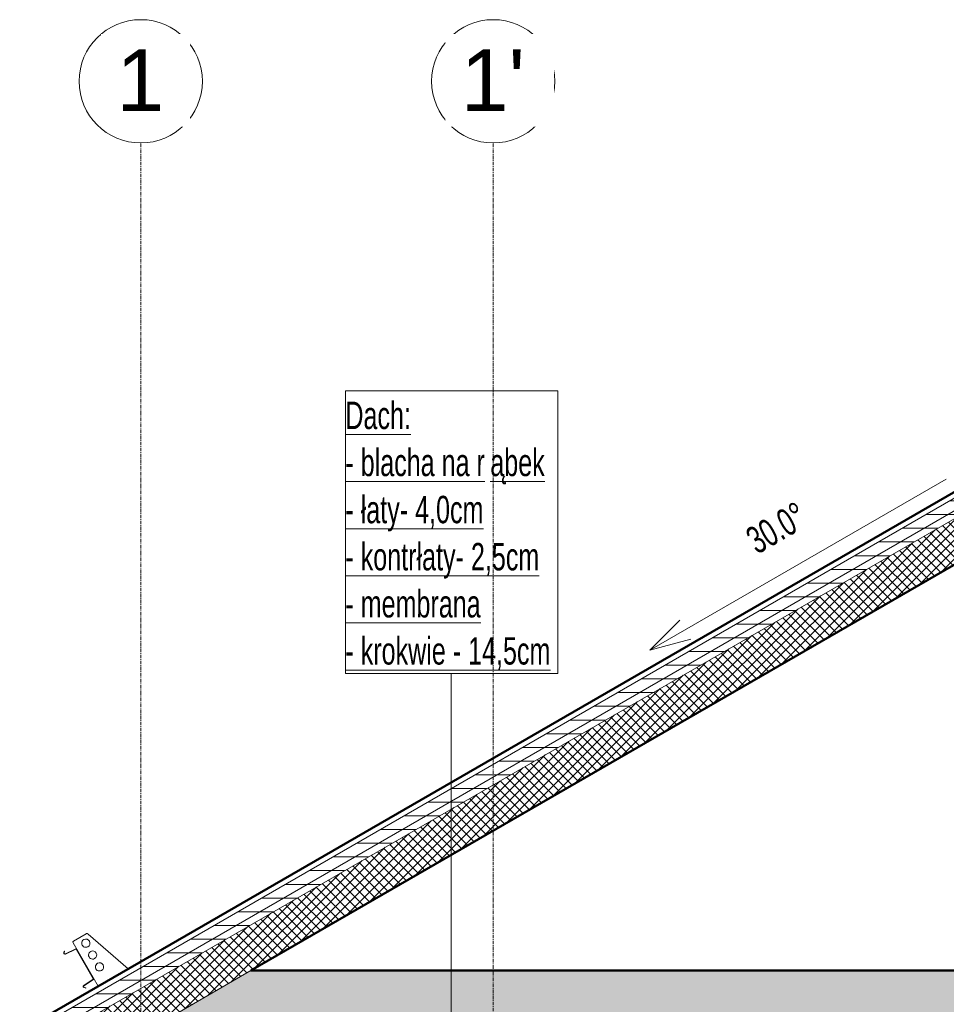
# Model space of a CAD drawing. Header units: centimetres. Extents: x 376 to 4434, y -323 to 48730.
# Tile 4 of 45: x 1593 to 1931, y 329 to 689. Entities that reach past the tile are written whole.
import ezdxf

# ---------------------------------------------------------------- set-up
doc = ezdxf.new("R2010")
doc.units = ezdxf.units.CM
doc.linetypes.add('Linia siatki', pattern=[2.2225, 1.27, -0.3175, 0.3175, -0.3175])
for name, color, linetype, lineweight in [('A-ANNO-IDEN', 7, 'Continuous', 5), ('A-FLOR', 7, 'Continuous', 5), ('A-FLOR-MCUT', 7, 'Continuous', 5), ('A-FLOR-PATT', 7, 'Continuous', 50), ('A-GENM', 7, 'Continuous', 5), ('A-ROOF', 7, 'Continuous', 5), ('A-ROOF-PATT', 7, 'Continuous', 50), ('G-ANNO-DIMS', 7, 'Continuous', 5), ('S-GRID', 7, 'Continuous', 5), ('S-GRID-IDEN', 7, 'Continuous', 5)]:
    doc.layers.add(name, color=color, linetype=linetype, lineweight=lineweight)
doc.styles.add('Arial', font='arial.ttf', dxfattribs={"height": 22.5})
doc.styles.add('Arial Narrow_1', font='ARIALN.TTF', dxfattribs={"width": 0.8, "height": 10})
pattern_1 = [(0, (2116.5484, 303), (0, 5), [])]

# ---------------------------------------------------------------- blocks, each defined once
blk = doc.blocks.new('Construction_Roof-Accessories_Lindab_KOTEGL - Construction_Roof-Accessories_Lindab_KOTEGL-9237833-Przekrój')
at = {"layer": 'A-GENM', "color": 250, "true_color": 0x2a2a2a}
for p, q in [((65507.65, 354.93), (65503.07, 352.29)), ((65523.02, 342.2), (65508.46, 354.86)), ((65502.89, 351.61), (65512, 335.83))]:
    blk.add_line(p, q, dxfattribs=at)
for centre, radius, start, end in [((65507.55, 351.52), 1.5, 118.04, 298.04), ((65507.55, 351.52), 1.5, 298.04, 118.04), ((65508, 354.33), 0.701, 49, 120.0049), ((65508, 354.33), 0.701, 91.603, 120.0049), ((65503.32, 351.86), 0.5, 120.0049, 210), ((65503.32, 351.86), 0.5, 135.0041, 180.0016), ((65510.05, 347.2), 1.5, 118.04, 298.04), ((65510.05, 347.2), 1.5, 298.04, 118.04), ((65512.55, 342.87), 1.5, 118.04, 298.04), ((65512.55, 342.87), 1.5, 298.04, 118.04)]:
    blk.add_arc(centre, radius, start, end, dxfattribs=at)
blk = doc.blocks.new('Construction_Roof-Accessories_Lindab_SNO_KOTEGL - Construction_Roof-Accessories_Lindab_SNO-9284867-Przekrój')
at = {"layer": 'A-GENM'}
for p, q in [((65500.09, 347.64), (65503.86, 349.46)), ((65503.93, 349.35), (65500.14, 347.54)), ((65510.28, 338.56), (65504.08, 349.31)), ((65504.19, 349.36), (65510.38, 338.63)), ((65499.55, 348.01), (65499.7, 348.67)), ((65499.81, 348.64), (65499.67, 347.98)), ((65499.7, 348.67), (65499.81, 348.64)), ((65506.78, 336.03), (65510.25, 338.4)), ((65510.31, 338.3), (65506.85, 335.93)), ((65507.54, 335.08), (65506.89, 335.29)), ((65506.93, 335.4), (65507.58, 335.2)), ((65507.58, 335.2), (65507.54, 335.08))]:
    blk.add_line(p, q, dxfattribs=at)
for centre, radius, start, end in [((65503.97, 349.23), 0.248, 30, 115.6378), ((65503.98, 349.25), 0.115, 30, 115.6378), ((65499.96, 347.92), 0.42, 167.6381, 295.0988), ((65499.96, 347.92), 0.3, 167.6381, 295), ((65510.18, 338.5), 0.115, 304.3622, 30), ((65510.17, 338.5), 0.248, 304.3622, 30), ((65507.02, 335.69), 0.42, 124.9012, 252.3619), ((65507.02, 335.69), 0.3, 125, 252.3619)]:
    blk.add_arc(centre, radius, start, end, dxfattribs=at)
blk = doc.blocks.new('Siatka - M_Symbol siatki - okrąg mniejszy-7853319-Przekrój')
at = {"layer": 'S-GRID-IDEN'}
blk.add_circle((65527.61, -300.36), 22.5, dxfattribs=at)

msp = doc.modelspace()

# ---------------------------------------------------------------- hatches: boundary and pattern name
at = {"layer": 'A-FLOR-PATT', "lineweight": 5, "true_color": 0x808080}
h = msp.add_hatch(dxfattribs=at)
h.set_pattern_fill('FP_8', color=8, style=0, pattern_type=2)
h.set_pattern_definition([(0, (2116.5484, 303), (2.381, 1.375), [1.587, -3.175]), (120, (2116.5484, 303), (-2.381285, 1.3745065), [1.588, -3.175]), (60, (2116.5484, 303), (-0.000285, 2.7495065), [0, -3.175, 1.587, 0])])
h.paths.add_polyline_path([(2188.29, 316.5), (2425.1, 316.5), (2381.79, 341.5), (1677.31, 341.5), (1645.85, 323.34), (1645.85, 316.5), (2061.15, 316.5)])
at = {"layer": 'A-ROOF-PATT', "lineweight": 5, "true_color": 0x808080}
h = msp.add_hatch(dxfattribs=at)
h.set_pattern_fill('FP_14', color=8, style=0, pattern_type=2)
h.set_pattern_definition(pattern_1)
h.paths.add_polyline_path([(2466.2, 312.4), (2466.2, 317.02), (2029.55, 569.12), (1592.9, 317.02), (1592.9, 312.4), (2029.55, 564.5), (2458.47, 316.86)])
h = msp.add_hatch(dxfattribs=at)
h.set_pattern_fill('FP_14', color=8, style=0, pattern_type=2)
h.set_pattern_definition(pattern_1)
h.paths.add_polyline_path([(2466.2, 309.51), (2466.2, 312.4), (2029.55, 564.5), (1592.9, 312.4), (1592.9, 309.51), (2029.55, 561.61), (2461.65, 312.14)])
at = {"layer": 'A-ROOF-PATT', "lineweight": 5, "true_color": 0x787878}
h = msp.add_hatch(dxfattribs=at)
h.set_pattern_fill('FP_10', color=8, style=0, pattern_type=2)
h.set_pattern_definition([(45, (2116.5484, 303), (-1.767767, 1.767767), []), (135, (2116.5484, 303), (-1.767767, -1.767767), [])])
h.paths.add_polyline_path([(2466.2, 292.77), (2466.2, 309.51), (2029.55, 561.61), (1592.9, 309.51), (1592.9, 292.77), (2029.55, 544.87), (2442.58, 306.4)])

# ---------------------------------------------------------------- linework, layer by layer
at = {"layer": 'A-ANNO-IDEN'}
msp.add_line((1750.42, 311.33), (1750.42, 449.93), dxfattribs=at)
at = {"layer": 'A-ANNO-IDEN', "flags": 128}
msp.add_lwpolyline([(1711.79, 553.13), (1789.31, 553.13), (1789.31, 449.93), (1711.79, 449.93)], close=True, dxfattribs=at)
at = {"layer": 'A-FLOR', "lineweight": 50}
msp.add_line((2381.79, 341.5), (1677.31, 341.5), dxfattribs=at)
at = {"layer": 'A-FLOR-MCUT'}
msp.add_line((1677.31, 341.5), (1645.85, 323.34), dxfattribs=at)
at = {"layer": 'A-ROOF', "lineweight": 50}
for p, q in [((2029.55, 571.43), (1592.9, 319.33)), ((1677.31, 341.5), (2029.55, 544.87))]:
    msp.add_line(p, q, dxfattribs=at)
at = {"layer": 'A-ROOF'}
for p, q in [((2029.55, 569.12), (1592.9, 317.02)), ((2029.55, 564.5), (1592.9, 312.4)), ((1592.9, 309.51), (2029.55, 561.61))]:
    msp.add_line(p, q, dxfattribs=at)
at = {"layer": 'G-ANNO-DIMS'}
for q in [(1833.88, 469.45), (1837.9, 462.49)]:
    msp.add_line((1822.9, 458.47), q, dxfattribs=at)
at = {"layer": 'S-GRID', "color": 9, "linetype": 'Linia siatki', "true_color": 0xc0c0c0}
for p, q in [((1637.1, -277.86), (1637.1, 643.69)), ((1765.77, -277.86), (1765.77, 643.69))]:
    msp.add_line(p, q, dxfattribs=at)

# ---------------------------------------------------------------- block references
at = {"layer": 'A-GENM', "color": 250, "true_color": 0x2a2a2a}
msp.add_blockref('Construction_Roof-Accessories_Lindab_KOTEGL - Construction_Roof-Accessories_Lindab_KOTEGL-9237833-Przekrój', (-63890.51, 0), dxfattribs=at)
at = {"layer": 'A-GENM'}
msp.add_blockref('Construction_Roof-Accessories_Lindab_SNO_KOTEGL - Construction_Roof-Accessories_Lindab_SNO-9284867-Przekrój', (-63890.51, 0), dxfattribs=at)
at = {"layer": 'S-GRID-IDEN'}
for p in [(-63890.51, 966.56), (-63761.84, 966.56)]:
    msp.add_blockref('Siatka - M_Symbol siatki - okrąg mniejszy-7853319-Przekrój', p, dxfattribs=at)

# ---------------------------------------------------------------- texts
at = {"layer": 'A-ANNO-IDEN', "char_height": 10, "attachment_point": 1, "style": 'Arial Narrow_1'}
for s, insert, width in [('\\LDach:', (1711.79, 549.24), 29.8228), ('\\L- blacha na r', (1711.79, 532.05), 64.135), ('\\Ląbek', (1764.7, 532.05), 25.0126), ('\\L- łaty- 4,0cm', (1711.79, 514.85), 63.173), ('\\L- kontrłaty- 2,5cm', (1711.79, 497.65), 88.827), ('\\L- membrana', (1711.79, 480.45), 61.5696), ('\\L- krokwie - 14,5cm', (1711.79, 463.25), 93.6371)]:
    msp.add_mtext(s, dxfattribs=dict(at, insert=insert, width=width))

# ---------------------------------------------------------------- next in the draw order: texts
at = {"layer": 'G-ANNO-DIMS', "insert": (1857.08, 501.97), "char_height": 10, "width": 26.7713, "attachment_point": 1, "rotation": 30, "line_spacing_factor": 0.974696, "style": 'Arial Narrow_1', "bg_fill": 3, "box_fill_scale": 1.25, "bg_fill_color": 256, "bg_fill_true_color": 13158600, "bg_fill_transparency": 0}
msp.add_mtext('30.0°', dxfattribs=at)
at = {"layer": 'S-GRID-IDEN', "char_height": 22.5, "attachment_point": 1, "style": 'Arial', "bg_fill": 3, "box_fill_scale": 1.25, "bg_fill_color": 256, "bg_fill_true_color": 13158600, "bg_fill_transparency": 0}
for s, insert, width in [('\\fArial|b0|i0|c238|p34|;1', (1628.17, 677.82), 21.2447), ("1'", (1753.87, 677.82), 28.4599)]:
    msp.add_mtext(s, dxfattribs=dict(at, insert=insert, width=width))

# ---------------------------------------------------------------- next in the draw order: linework, layer by layer
at = {"layer": 'G-ANNO-DIMS'}
msp.add_line((1931.16, 520.97), (1822.9, 458.47), dxfattribs=at)

doc.saveas('drawing.dxf')
